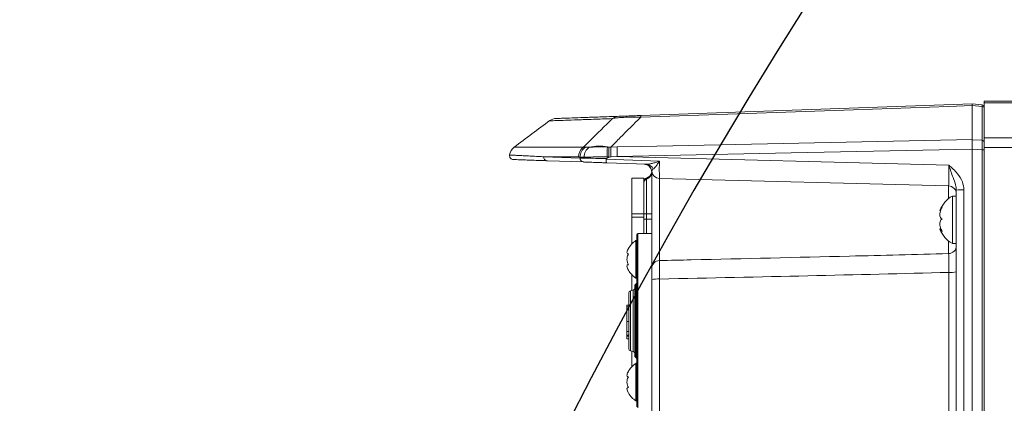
# Model space of a CAD drawing. Header units: millimetres. Extents: x 0 to 16820, y 0 to 11880.
# Tile 85 of 122: x 13000 to 13249, y 6758 to 6855. Entities that reach past the tile are written whole.
import ezdxf

# ---------------------------------------------------------------- set-up
doc = ezdxf.new("R2010")
doc.units = ezdxf.units.MM
doc.header["$LTSCALE"] = 20
doc.styles.add('SLDTEXTSTYLE0', font='TXT', dxfattribs={"width": 0.605})
doc.dimstyles.new('SLDDIMSTYLE0', dxfattribs={"dimtxt": 140, "dimasz": 100, "dimexe": 0, "dimexo": 0.0625, "dimgap": 35, "dimtad": 1, "dimtoh": 1, "dimdec": 0, "dimrnd": 1e-09, "dimzin": 12, "dimdsep": 46, "dimtxsty": 'SLDTEXTSTYLE0', "dimsah": 1, "dimcen": 0.09, "dimadec": 0, "dimazin": 0, "dimtfac": 1, "dimtofl": 0, "dimtmove": 0, "dimatfit": 3, "dimfxl": 1, "dimfrac": 2, "dimtolj": 1, "dimtzin": 12, "dimarcsym": 0})

# ---------------------------------------------------------------- blocks, each defined once
blk = doc.blocks.new('*D21')
at = {"color": 7, "linetype": 'Continuous', "lineweight": 0}
for p, q in [((11361.95, 7139.47), (11361.95, 4174.47)), ((13524.83, 6320.77), (13524.83, 4174.47)), ((11361.95, 4204.47), (13524.83, 4204.47))]:
    blk.add_line(p, q, dxfattribs=at)
for points in [[(11361.95, 4204.47), (11461.95, 4189.47), (11461.95, 4219.47)], [(13524.83, 4204.47), (13424.83, 4219.47), (13424.83, 4189.47)]]:
    blk.add_solid(points, dxfattribs=at)
at = {"color": 7, "linetype": 'Continuous', "lineweight": 0, "insert": (12229.51, 4384.94), "char_height": 140, "attachment_point": 1, "style": 'SLDTEXTSTYLE0'}
blk.add_mtext('2163', dxfattribs=at)
blk = doc.blocks.new('*D23')
at = {"color": 7, "linetype": 'Continuous', "lineweight": 0}
for p, q in [((12163.43, 7139.47), (12163.43, 4467.07)), ((13524.83, 6320.77), (13524.83, 4467.07)), ((12163.43, 4497.07), (13524.83, 4497.07))]:
    blk.add_line(p, q, dxfattribs=at)
for points in [[(12163.43, 4497.07), (12263.43, 4482.07), (12263.43, 4512.07)], [(13524.83, 4497.07), (13424.83, 4512.07), (13424.83, 4482.07)]]:
    blk.add_solid(points, dxfattribs=at)
at = {"color": 7, "linetype": 'Continuous', "lineweight": 0, "insert": (12630.25, 4677.54), "char_height": 140, "attachment_point": 1, "style": 'SLDTEXTSTYLE0'}
blk.add_mtext('1361', dxfattribs=at)

msp = doc.modelspace()

# ---------------------------------------------------------------- linework, layer by layer
at = {"color": 7, "linetype": 'Continuous', "lineweight": 0}
for p, q in [((13157.07, 6830.8), (13240.83, 6833.73)), ((13240.83, 6833.73), (13243.37, 6833.51)), ((13240.83, 6833.31), (13240.83, 6833.32)), ((13240.83, 6824.71), (13240.83, 6833.31)), ((13243.83, 6834.47), (13329.3, 6834.47)), ((13243.83, 6834.05), (13243.83, 6834.47)), ((13243.83, 6834.05), (13243.83, 6825.14)), ((13240.83, 6824.71), (13240.83, 6824.7)), ((13243.83, 6822.72), (13243.83, 6825.14)), ((13240.83, 6822.3), (13240.83, 6822.29)), ((13240.83, 6672.66), (13240.83, 6822.29)), ((13243.83, 6822.72), (13243.83, 6672.47)), ((13142.63, 6819.07), (13133.43, 6819.39)), ((13158.53, 6818.51), (13148.39, 6818.87)), ((13148.82, 6820.22), (13148.42, 6819.91)), ((13157.92, 6818.53), (13157.92, 6818.53)), ((13159.83, 6792.2), (13159.83, 6816.53)), ((13159.85, 6816.76), (13159.84, 6816.73)), ((13154.83, 6814.97), (13157.83, 6814.97)), ((13154.83, 6805.97), (13154.83, 6814.97)), ((13157.83, 6805.97), (13157.83, 6814.97)), ((13234.88, 6813.02), (13161.78, 6814.93)), ((13236.83, 6673.6), (13236.83, 6811.93)), ((13236.83, 6810.47), (13235.83, 6810.47)), ((13235.83, 6810.47), (13235.83, 6798.47)), ((13154.83, 6805.13), (13154.83, 6805.97)), ((13157.83, 6805.13), (13157.83, 6805.97)), ((13232.69, 6806.77), (13232.86, 6806.77)), ((13154.83, 6798.39), (13154.83, 6805.13)), ((13157.83, 6805.31), (13157.83, 6804.59)), ((13157.83, 6800.97), (13157.83, 6805.13)), ((13157.83, 6804.59), (13157.83, 6804.47)), ((13157.83, 6804.59), (13157.83, 6804.59)), ((13157.83, 6804.47), (13157.83, 6804.47)), ((13156.33, 6800.97), (13159.83, 6800.97)), ((13232.96, 6802.16), (13232.69, 6802.16)), ((13156.03, 6799.22), (13155.83, 6799.22)), ((13155.83, 6799.22), (13155.83, 6789.72)), ((13156.03, 6757.27), (13156.03, 6800.67)), ((13235.83, 6798.47), (13236.83, 6798.47)), ((13154.83, 6786.64), (13154.83, 6790.54)), ((13155.83, 6789.72), (13156.03, 6789.72)), ((13159.83, 6679.19), (13159.83, 6789.41)), ((13154.03, 6786.06), (13154.03, 6771.87)), ((13155.14, 6786.71), (13154.42, 6786.55)), ((13155.53, 6770.17), (13155.53, 6787.76)), ((13155.68, 6788.11), (13155.88, 6788.32)), ((13153.53, 6782.66), (13153.47, 6782.66)), ((13153.53, 6782.6), (13153.47, 6782.6)), ((13154.03, 6782.45), (13153.47, 6782.45)), ((13153.53, 6782.89), (13154.03, 6782.89)), ((13153.53, 6782.89), (13153.53, 6782.59)), ((13153.53, 6781.69), (13154.03, 6781.69)), ((13153.53, 6778.77), (13153.47, 6778.77)), ((13153.53, 6778.75), (13154.03, 6778.75)), ((13153.47, 6778.36), (13153.53, 6778.36)), ((13153.47, 6777.7), (13153.53, 6777.7)), ((13153.53, 6776.22), (13154.03, 6776.22)), ((13153.47, 6775.39), (13153.53, 6775.39)), ((13153.47, 6775.36), (13154.03, 6775.36)), ((13153.53, 6775.22), (13154.03, 6775.22)), ((13153.53, 6775.18), (13153.53, 6775.08)), ((13153.53, 6775.08), (13154.03, 6775.08)), ((13153.53, 6775.08), (13153.53, 6774.43)), ((13153.53, 6774.43), (13154.03, 6774.43)), ((13154.42, 6771.38), (13155.14, 6771.22)), ((13154.83, 6767.39), (13154.83, 6771.29)), ((13155.68, 6769.82), (13155.88, 6769.61)), ((13156.03, 6768.22), (13155.83, 6768.22)), ((13155.83, 6768.22), (13155.83, 6758.72)), ((13155.83, 6758.72), (13156.03, 6758.72))]:
    msp.add_line(p, q, dxfattribs=at)
at = {"color": 8, "linetype": 'Continuous', "lineweight": 0}
for p, q in [((13243.37, 6833.09), (13240.83, 6833.32)), ((13329.3, 6834.05), (13243.83, 6834.05)), ((13243.37, 6824.57), (13243.37, 6833.09)), ((13240.83, 6824.7), (13243.37, 6824.57)), ((13243.83, 6825.14), (13318.95, 6825.14)), ((13125.03, 6822.78), (13142.51, 6822.78)), ((13142.51, 6822.78), (13143.07, 6822.81)), ((13148.65, 6822.86), (13148.95, 6822.85)), ((13148.95, 6822.85), (13149.3, 6822.85)), ((13149.3, 6822.85), (13149.49, 6822.85)), ((13149.49, 6822.85), (13151.11, 6822.88)), ((13243.37, 6672.62), (13243.37, 6822.17)), ((13318.95, 6822.72), (13243.83, 6822.72)), ((13132.48, 6820.39), (13141.69, 6820.07)), ((13141.35, 6820.39), (13132.48, 6820.39)), ((13141.69, 6820.31), (13141.35, 6820.39)), ((13148.99, 6820.42), (13148.56, 6820.41)), ((13149.49, 6820.33), (13148.82, 6820.22)), ((13151.11, 6820.47), (13149.49, 6820.33)), ((13151.11, 6820.47), (13234.9, 6818.28)), ((13158.5, 6814.71), (13158.5, 6805.97)), ((13161.78, 6814.93), (13161.78, 6794.17)), ((13234.88, 6809.83), (13234.88, 6813.02)), ((13238.76, 6812.04), (13238.76, 6673.7)), ((13154.83, 6805.97), (13157.83, 6805.97)), ((13157.83, 6805.97), (13158.5, 6805.97)), ((13158.5, 6805.97), (13159.83, 6805.97)), ((13158.5, 6805.97), (13158.5, 6804.59)), ((13154.83, 6805.13), (13157.83, 6805.13)), ((13157.83, 6804.59), (13158.5, 6804.59)), ((13158.5, 6804.59), (13158.5, 6800.97)), ((13158.5, 6804.59), (13159.83, 6804.59)), ((13156.33, 6756.97), (13156.33, 6800.97)), ((13234.88, 6795.92), (13234.88, 6799.1)), ((13234.9, 6677.75), (13234.9, 6791.18)), ((13161.76, 6789.51), (13161.76, 6679.29)), ((13154.42, 6786.55), (13154.42, 6771.38)), ((13155.14, 6786.71), (13155.14, 6771.22)), ((13155.68, 6769.82), (13155.68, 6788.11)), ((13155.88, 6769.61), (13155.88, 6788.32))]:
    msp.add_line(p, q, dxfattribs=at)
at = {"color": 8, "linetype": 'Continuous', "lineweight": 0, "flags": 128}
for points in [[(13240.83, 6833.31), (13234.83, 6833.11), (13210.85, 6832.27), (13157.07, 6830.39)], [(13151.11, 6822.88), (13157.11, 6823), (13181.09, 6823.49), (13240.83, 6824.71)], [(13240.83, 6822.29), (13195.04, 6821.36), (13151.11, 6820.47)], [(13243.37, 6822.17), (13242.26, 6822.23), (13240.83, 6822.3)], [(13148.33, 6819.76), (13155.05, 6819.51), (13161.75, 6819.27)]]:
    msp.add_lwpolyline(points, dxfattribs=at)
at = {"color": 7, "linetype": 'Continuous', "lineweight": 30}
for centre, radius, start, end in [((13699.83, 7139.47), 2337.88, 300, 180), ((14247.33, 6191.17), 1242.88, 143.09425, 300)]:
    msp.add_arc(centre, radius, start, end, dxfattribs=at)
at = {"color": 7, "linetype": 'Continuous', "lineweight": 0}
for centre, radius, start, end in [((13243.33, 6833.01), 0.5, 0, 85), ((14026.7, 5624.04), 1500, 126.51927, 126.94981), ((13135.77, 6827.06), 3, 92, 124.5972), ((13126.83, 6820.39), 3, 126.9498, 171.1371), ((13124.87, 6820.69), 1, 171.3738, 267.999), ((13157.83, 6816.53), 2, 0, 88), ((13157.85, 6816.53), 2, 6.5185, 88.2866), ((13157.86, 6816.9), 2, 288.7963, 344.2295), ((13158.83, 6816.63), 1, 344.2295, 5.2865), ((13161.83, 6816.93), 2, 185.6916, 268.5), ((13158.83, 6814.06), 1, 108.7963, 180), ((13234.83, 6811.02), 2, 0, 88.5), ((13239.23, 6804.35), 7, 119.0497, 159.3534), ((13156.33, 6800.67), 0.3, 90, 180), ((13239.23, 6804.59), 7, 200.6764, 240.9503), ((13159.12, 6794.2), 6, 123.3002, 151.0486), ((13159.12, 6794.73), 6, 209.7991, 236.6998), ((13155.53, 6788.67), 0.5, 315, 0), ((13154.53, 6786.06), 0.5, 102.5, 180), ((13155.03, 6787.2), 0.5, 282.5, 0), ((13156.03, 6787.76), 0.5, 135, 180), ((13154.53, 6771.87), 0.5, 180, 257.5), ((13155.03, 6770.73), 0.5, 0, 77.5), ((13156.03, 6770.17), 0.5, 180, 225), ((13155.53, 6769.26), 0.5, 0, 45), ((13159.12, 6763.2), 6, 123.3002, 151.0486), ((13159.12, 6763.73), 6, 209.7991, 236.6998)]:
    msp.add_arc(centre, radius, start, end, dxfattribs=at)
at = {"color": 8, "linetype": 'Continuous', "lineweight": 0}
for centre, radius, start, end in [((13161.55, 6830.6), 4.49, 177.3551, 182.6449), ((13243.37, 6832.63), 0.462, 4.0816, 89.4124), ((13151.61, 6827.73), 2.88, 92.0596, 127.2775), ((13243.37, 6824.11), 0.461, 4.2779, 89.5943), ((13144.37, 6820.4), 3.03, 127.9105, 180.1908), ((13144.76, 6820.24), 3.08, 123.406, 178.7433), ((13145.88, 6820.27), 3.16, 126.3613, 179.9194), ((13146.43, 6811.74), 11.34, 78.6821, 102.2985), ((13163.32, 6821.07), 14.78, 173.0515, 182.5637), ((13199.34, 6821.53), 49.87, 178.4806, 181.3808), ((13202.12, 6821.68), 51.02, 178.6454, 181.3546), ((13243.48, 6820.04), 2.13, 80.5815, 92.8807), ((13133.47, 6820.38), 0.993, 179.6049, 267.6577), ((13142.68, 6820.05), 0.986, 179.1841, 267.2827), ((13158.41, 6816.7), 1.81, 16.7192, 86.3113), ((13157.89, 6816.55), 1.94, 288.2066, 359.4316), ((13158.8, 6813.79), 0.97, 108.2066, 179.4316), ((13238.29, 6802.85), 9.2, 87.0709, 99.1333), ((13234.83, 6797.92), 2, 271.4932, 359.9936), ((13161.81, 6792.19), 1.98, 91.024, 179.5488), ((13235.37, 6800.37), 9.2, 267.0709, 279.1333), ((13161.29, 6780.33), 9.2, 87.0709, 99.1333)]:
    msp.add_arc(centre, radius, start, end, dxfattribs=at)
for centre, major_axis, ratio, start_param, end_param in [((13823.83, 10233.65), (24.53, 13212.22), 0.052949, 1.832205, 1.832225), ((13161.83, 6819.93), (0.05, 5), 0.014518, 1.704559, 3.141365), ((13234.83, 6818.02), (-0.05, 5), 0.014502, 3.141061, 4.763252), ((12635.51, 6803.58), (837.42, 1.53), 0.023071, 5.391869, 5.51006)]:
    msp.add_ellipse(centre, major_axis=major_axis, ratio=ratio, start_param=start_param, end_param=end_param, dxfattribs=at)
at = {"color": 7, "linetype": 'Continuous', "lineweight": 0}
for points, knots in [([(13240.83, 6833.32), (13240.83, 6833.41), (13240.83, 6833.65), (13240.83, 6833.7), (13240.83, 6833.73)], [0, 0, 0, 0, 0.364579, 1, 1, 1, 1]), ([(13151.51, 6830.61), (13151.53, 6830.61), (13151.74, 6830.62), (13152.29, 6830.64), (13153.6, 6830.68), (13155.22, 6830.74), (13156.45, 6830.78), (13157.07, 6830.8)], [0, 0, 0, 0, 0.040453, 0.335109, 0.542632, 0.772097, 1, 1, 1, 1]), ([(13135.67, 6830.06), (13135.75, 6830.06), (13135.93, 6830.07), (13137.33, 6830.11), (13139.54, 6830.19), (13142.63, 6830.3), (13146.52, 6830.43), (13149.85, 6830.55), (13151.51, 6830.61)], [0, 0, 0, 0, 0.169182, 0.338246, 0.503244, 0.668242, 0.834121, 1, 1, 1, 1]), ([(13240.83, 6822.3), (13240.83, 6822.6), (13240.84, 6823.22), (13240.84, 6824.1), (13240.83, 6824.5), (13240.83, 6824.7)], [0, 0, 0, 0, 0.30729, 0.65365, 1, 1, 1, 1]), ([(13148.99, 6820.42), (13148.98, 6820.71), (13148.95, 6821.34), (13148.94, 6822.19), (13148.94, 6822.66), (13148.95, 6822.84), (13148.95, 6822.85)], [0, 0, 0, 0, 0.29692, 0.636878, 0.976835, 1, 1, 1, 1]), ([(13133.43, 6819.39), (13133.22, 6819.4), (13132.19, 6819.43), (13130.52, 6819.49), (13128.65, 6819.55), (13127.15, 6819.61), (13126.01, 6819.65), (13124.96, 6819.68), (13124.89, 6819.69), (13124.84, 6819.69)], [0, 0, 0, 0, 0.034661, 0.173315, 0.311969, 0.450696, 0.589642, 0.728661, 1, 1, 1, 1]), ([(13148.39, 6818.87), (13147.99, 6818.88), (13146.81, 6818.92), (13145.04, 6818.98), (13143.39, 6819.04), (13142.88, 6819.06), (13142.63, 6819.07)], [0, 0, 0, 0, 0.149297, 0.432967, 0.716479, 1, 1, 1, 1]), ([(13148.42, 6819.91), (13148.4, 6819.9), (13148.37, 6819.86), (13148.34, 6819.81), (13148.33, 6819.78), (13148.33, 6819.76)], [0, 0, 0, 0, 0.392208, 0.788378, 1, 1, 1, 1]), ([(13148.39, 6818.87), (13148.39, 6818.87), (13148.39, 6818.87), (13148.37, 6818.88), (13148.35, 6818.96), (13148.33, 6819.16), (13148.33, 6819.42), (13148.33, 6819.63), (13148.33, 6819.74), (13148.33, 6819.76)], [0, 0, 0, 0, 0.012547, 0.088742, 0.318775, 0.548448, 0.778093, 0.955902, 1, 1, 1, 1]), ([(13148.82, 6820.22), (13148.85, 6820.24), (13148.9, 6820.28), (13148.95, 6820.33), (13148.98, 6820.38), (13148.99, 6820.4), (13148.99, 6820.42), (13148.99, 6820.42)], [0, 0, 0, 0, 0.385054, 0.707296, 0.84483, 0.94616, 1, 1, 1, 1]), ([(13233.24, 6804.69), (13233.09, 6804.78), (13232.83, 6804.93), (13232.66, 6805.44), (13232.66, 6806.02), (13232.8, 6806.67), (13233.02, 6807.21), (13233.18, 6807.51), (13233.24, 6807.6)], [0, 0, 0, 0, 0.235553, 0.408136, 0.581134, 0.745063, 0.917173, 1, 1, 1, 1]), ([(13233.24, 6807.6), (13233.09, 6807.41), (13232.84, 6807.07), (13232.67, 6806.8), (13232.68, 6806.79), (13232.69, 6806.79)], [0, 0, 0, 0, 0.436727, 0.756682, 1, 1, 1, 1]), ([(13157.83, 6804.59), (13157.83, 6804.56), (13157.83, 6804.52), (13157.83, 6804.48), (13157.83, 6804.47)], [0, 0, 0, 0, 0.700436, 1, 1, 1, 1]), ([(13233.24, 6801.55), (13233.09, 6801.84), (13232.83, 6802.32), (13232.66, 6803.1), (13232.66, 6803.74), (13232.8, 6804.25), (13233.02, 6804.55), (13233.18, 6804.66), (13233.24, 6804.69)], [0, 0, 0, 0, 0.235568, 0.40815, 0.581146, 0.745076, 0.917186, 1, 1, 1, 1]), ([(13232.69, 6802.14), (13232.68, 6802.15), (13232.68, 6802.17), (13232.81, 6802.04), (13233.01, 6801.81), (13233.18, 6801.62), (13233.24, 6801.55)], [0, 0, 0, 0, 0.090645, 0.446545, 0.820207, 1, 1, 1, 1]), ([(13153.94, 6795.84), (13153.83, 6795.84), (13153.62, 6795.85), (13153.53, 6796.12), (13153.61, 6796.54), (13153.77, 6796.92), (13153.9, 6797.15), (13153.94, 6797.22)], [0, 0, 0, 0, 0.246927, 0.497762, 0.710436, 0.920034, 1, 1, 1, 1]), ([(13153.94, 6793.09), (13153.83, 6793.29), (13153.62, 6793.69), (13153.53, 6794.42), (13153.61, 6795.1), (13153.77, 6795.56), (13153.9, 6795.78), (13153.94, 6795.84)], [0, 0, 0, 0, 0.2469159, 0.497754, 0.7104286, 0.9200262, 1, 1, 1, 1]), ([(13153.94, 6791.72), (13153.83, 6791.91), (13153.62, 6792.31), (13153.53, 6792.77), (13153.61, 6793.03), (13153.77, 6793.1), (13153.9, 6793.09), (13153.94, 6793.09)], [0, 0, 0, 0, 0.2469203, 0.4977572, 0.7104315, 0.9200293, 1, 1, 1, 1]), ([(13159.83, 6789.41), (13159.83, 6789.73), (13159.83, 6790.39), (13159.83, 6791.25), (13159.83, 6791.92), (13159.83, 6792.11), (13159.83, 6792.2)], [0, 0, 0, 0, 0.244016, 0.495933, 0.747969, 1, 1, 1, 1]), ([(13153.53, 6782.37), (13153.53, 6782.4), (13153.53, 6782.46), (13153.53, 6782.21), (13153.53, 6781.86), (13153.53, 6781.69)], [0, 0, 0, 0, 0.214271, 0.607108, 1, 1, 1, 1]), ([(13153.53, 6781.69), (13153.53, 6781.43), (13153.53, 6780.9), (13153.53, 6779.74), (13153.53, 6779.12), (13153.53, 6778.75)], [0, 0, 0, 0, 0.280047, 0.560141, 1, 1, 1, 1]), ([(13153.53, 6778.77), (13153.53, 6778.73), (13153.53, 6778.36), (13153.53, 6777.3), (13153.53, 6776.63), (13153.53, 6776.22)], [0, 0, 0, 0, 0.038971, 0.413349, 1, 1, 1, 1]), ([(13153.53, 6776.22), (13153.53, 6776.01), (13153.53, 6775.59), (13153.53, 6775.29), (13153.53, 6775.37), (13153.53, 6775.37)], [0, 0, 0, 0, 0.4861, 0.971345, 1, 1, 1, 1]), ([(13153.94, 6764.84), (13153.83, 6764.84), (13153.62, 6764.85), (13153.53, 6765.12), (13153.61, 6765.54), (13153.77, 6765.92), (13153.9, 6766.15), (13153.94, 6766.22)], [0, 0, 0, 0, 0.246927, 0.497762, 0.710436, 0.920034, 1, 1, 1, 1]), ([(13153.94, 6762.09), (13153.83, 6762.29), (13153.62, 6762.69), (13153.53, 6763.42), (13153.61, 6764.1), (13153.77, 6764.56), (13153.9, 6764.78), (13153.94, 6764.84)], [0, 0, 0, 0, 0.2469159, 0.497754, 0.7104286, 0.9200262, 1, 1, 1, 1]), ([(13153.94, 6760.72), (13153.83, 6760.91), (13153.62, 6761.31), (13153.53, 6761.77), (13153.61, 6762.03), (13153.77, 6762.1), (13153.9, 6762.09), (13153.94, 6762.09)], [0, 0, 0, 0, 0.2469203, 0.4977572, 0.7104315, 0.9200293, 1, 1, 1, 1])]:
    msp.add_open_spline(points, degree=3, knots=knots, dxfattribs=at)
at = {"color": 8, "linetype": 'Continuous', "lineweight": 0}
for points, knots in [([(13243.37, 6833.09), (13243.37, 6833.18), (13243.38, 6833.4), (13243.38, 6833.5), (13243.37, 6833.51), (13243.37, 6833.51)], [0, 0, 0, 0, 0.365498, 0.91377, 1, 1, 1, 1]), ([(13149.87, 6830.02), (13148.21, 6829.97), (13144.89, 6829.85), (13140.99, 6829.71), (13137.89, 6829.6), (13135.97, 6829.54), (13134.62, 6829.49), (13133.91, 6829.47), (13134.07, 6829.47), (13134.1, 6829.47)], [0, 0, 0, 0, 0.164879, 0.329976, 0.495733, 0.661713, 0.756089, 0.944871, 1, 1, 1, 1]), ([(13142.51, 6822.78), (13143.05, 6823.33), (13145.49, 6825.76), (13147.95, 6828.16), (13149.87, 6830.02)], [0, 0, 0, 0, 0.222342, 1, 1, 1, 1]), ([(13157.07, 6830.39), (13155.32, 6828.67), (13152.78, 6826.17), (13150.28, 6823.64), (13149.49, 6822.85)], [0, 0, 0, 0, 0.688489, 1, 1, 1, 1]), ([(13157.07, 6830.39), (13156.32, 6830.39), (13154.78, 6830.41), (13152.78, 6830.35), (13151.08, 6830.23), (13150.25, 6830.11), (13149.91, 6830.03), (13149.87, 6830.02)], [0, 0, 0, 0, 0.227701, 0.462982, 0.673731, 0.961558, 1, 1, 1, 1]), ([(13243.37, 6822.17), (13243.38, 6822.47), (13243.38, 6823.1), (13243.38, 6823.97), (13243.38, 6824.37), (13243.37, 6824.57)], [0, 0, 0, 0, 0.308767, 0.654419, 1, 1, 1, 1]), ([(13123.96, 6820.83), (13124.01, 6820.83), (13124.08, 6820.83), (13125.06, 6820.78), (13126.19, 6820.72), (13127.69, 6820.64), (13129.56, 6820.54), (13131.24, 6820.45), (13132.27, 6820.4), (13132.48, 6820.39)], [0, 0, 0, 0, 0.2353174, 0.3808258, 0.5264099, 0.6722236, 0.8181147, 0.9636246, 1, 1, 1, 1]), ([(13143.07, 6822.81), (13143.16, 6822.81), (13143.39, 6822.79), (13143.77, 6822.81), (13144.01, 6822.82)], [0, 0, 0, 0, 0.369719, 1, 1, 1, 1]), ([(13144.01, 6822.82), (13144.46, 6822.83), (13145.38, 6822.87), (13147.04, 6822.87), (13148.19, 6822.86), (13148.65, 6822.86)], [0, 0, 0, 0, 0.365899, 0.74676, 1, 1, 1, 1]), ([(13142.73, 6820.28), (13142.45, 6820.27), (13142.01, 6820.27), (13141.77, 6820.3), (13141.69, 6820.31)], [0, 0, 0, 0, 0.623357, 1, 1, 1, 1]), ([(13141.69, 6820.07), (13141.98, 6820.06), (13142.56, 6820.06), (13144.45, 6820.02), (13146.51, 6819.96), (13147.91, 6819.93), (13148.42, 6819.91)], [0, 0, 0, 0, 0.279201, 0.558376, 0.837725, 1, 1, 1, 1]), ([(13148.56, 6820.41), (13147.96, 6820.39), (13146.49, 6820.36), (13144.35, 6820.32), (13143.26, 6820.29), (13142.73, 6820.28)], [0, 0, 0, 0, 0.255362, 0.633061, 1, 1, 1, 1]), ([(13158.53, 6818.51), (13158.79, 6818.52), (13159.3, 6818.55), (13160.17, 6818.76), (13160.98, 6819), (13161.53, 6819.19), (13161.75, 6819.26), (13161.75, 6819.27)], [0, 0, 0, 0, 0.25965, 0.504089, 0.803183, 0.995905, 1, 1, 1, 1]), ([(13161.75, 6819.27), (13161.75, 6819.26), (13161.64, 6819.09), (13161.35, 6818.65), (13160.94, 6818.06), (13160.5, 6817.5), (13160.27, 6817.32), (13160.14, 6817.23)], [0, 0, 0, 0, 0.002859, 0.1854, 0.471779, 0.716677, 1, 1, 1, 1]), ([(13160.14, 6817.23), (13160.06, 6817.15), (13159.81, 6816.93), (13159.84, 6816.83), (13159.85, 6816.76)], [0, 0, 0, 0, 0.3337512, 1, 1, 1, 1]), ([(13234.9, 6818.28), (13234.9, 6818.27), (13235.68, 6817.6), (13237.05, 6816.37), (13238.5, 6814.21), (13238.68, 6812.72), (13238.76, 6812.04)], [0, 0, 0, 0, 0.00167, 0.409494, 0.731016, 1, 1, 1, 1]), ([(13236.83, 6811.93), (13236.78, 6812.38), (13236.66, 6813.5), (13236.05, 6815.01), (13235.46, 6816.68), (13235.09, 6817.74), (13234.9, 6818.27), (13234.9, 6818.28)], [0, 0, 0, 0, 0.205362, 0.510866, 0.754736, 0.997884, 1, 1, 1, 1]), ([(13158.51, 6815.01), (13158.5, 6814.97), (13158.5, 6814.93), (13158.5, 6814.74), (13158.5, 6814.71)], [0, 0, 0, 0, 0.862732, 1, 1, 1, 1]), ([(13161.78, 6794.17), (13161.77, 6794.01), (13161.76, 6793.7), (13161.75, 6792.59), (13161.75, 6791.15), (13161.76, 6790.05), (13161.76, 6789.51)], [0, 0, 0, 0, 0.2520003, 0.5040415, 0.7559778, 1, 1, 1, 1]), ([(13161.78, 6794.17), (13164.46, 6794.23), (13180.47, 6794.59), (13204.84, 6795.16), (13226.52, 6795.71), (13234.88, 6795.92)], [0, 0, 0, 0, 0.110073, 0.656932, 1, 1, 1, 1]), ([(13234.9, 6791.18), (13234.9, 6791.43), (13234.91, 6792.23), (13234.92, 6793.53), (13234.91, 6794.82), (13234.9, 6795.72), (13234.89, 6795.85), (13234.88, 6795.92)], [0, 0, 0, 0, 0.098761, 0.323924, 0.549161, 0.774554, 1, 1, 1, 1])]:
    msp.add_open_spline(points, degree=3, knots=knots, dxfattribs=at)

# ---------------------------------------------------------------- dimensions: what is measured, and where the dimension line sits
at = {"color": 7, "linetype": 'Continuous', "lineweight": 0}
for base, p1, picture, middle in [((13524.83, 4204.47), (11361.95, 7139.47), '*D21', (12443.39, 4204.47)), ((13524.83, 4497.07), (12163.43, 7139.47), '*D23', (12844.13, 4497.07))]:
    dim = msp.add_linear_dim(base=base, p1=p1, p2=(13524.83, 6320.77), dimstyle='SLDDIMSTYLE0', dxfattribs=at)
    dim.commit()
    dim.dimension.update_dxf_attribs({"geometry": picture, "text_midpoint": middle, "dimtype": 160})

doc.saveas('drawing.dxf')
